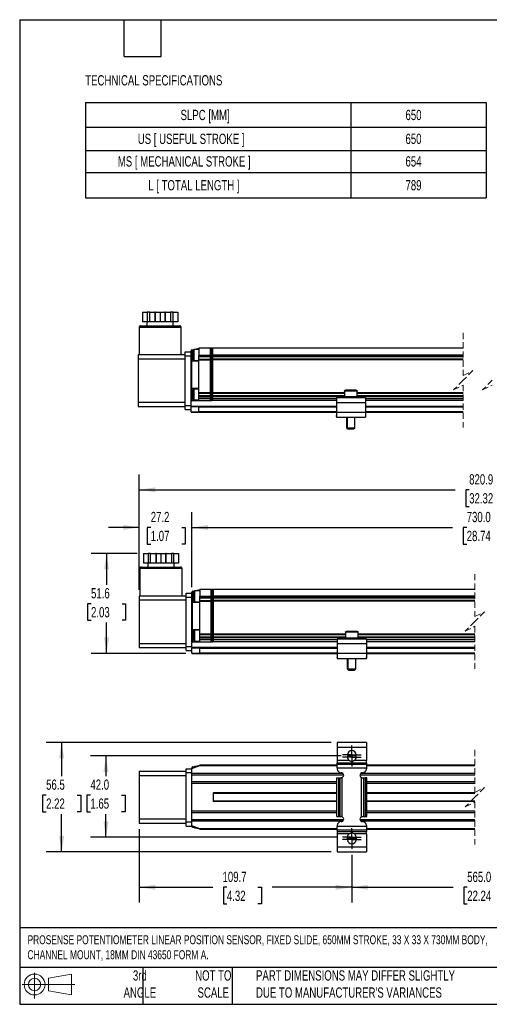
# Model space of a CAD drawing. Header units: millimetres. Extents: x 16 to 683, y 16 to 524.
# Tile 1 of 7: x 16 to 258, y 16 to 524. Entities that reach past the tile are written whole.
import ezdxf

# ---------------------------------------------------------------- set-up
doc = ezdxf.new("R2010")
doc.units = ezdxf.units.MM
doc.header["$LTSCALE"] = 2.5
doc.linetypes.add('CENTERX2', pattern=[20.32, 12.7, -2.54, 2.54, -2.54])
doc.linetypes.add('HIDDEN', pattern=[1.905, 1.27, -0.635])
doc.layers.add('CENTER', color=40, linetype='CENTERX2')
doc.layers.add('DIMENSIONS', color=140, linetype='Continuous', lineweight=25)
doc.layers.add('TEXT', color=140, linetype='Continuous', lineweight=25)
doc.styles.add('SLDTEXTSTYLE0', font='TXT', dxfattribs={"width": 0.7})
doc.dimstyles.new('SLDDIMSTYLE0', dxfattribs={"dimtxt": 5.39502, "dimasz": 8.255, "dimexe": 0, "dimexo": 0.0625, "dimgap": 1.348755, "dimtad": 0, "dimtih": 1, "dimtoh": 1, "dimrnd": 1e-09, "dimzin": 12, "dimdsep": 46, "dimtxsty": 'SLDTEXTSTYLE0', "dimsah": 1, "dimcen": 0.09, "dimadec": 0, "dimazin": 3, "dimtfac": 1, "dimtofl": 0, "dimtmove": 0, "dimatfit": 3, "dimfxl": 0, "dimfrac": 2, "dimtolj": 1, "dimtzin": 12, "dimarcsym": 0})
doc.dimstyles.new('SLDDIMSTYLE1', dxfattribs={"dimtxt": 5.39502, "dimasz": 8.255, "dimexe": 0, "dimexo": 0.0625, "dimgap": 1.348755, "dimtad": 0, "dimtih": 1, "dimtoh": 1, "dimrnd": 1e-09, "dimzin": 12, "dimdsep": 46, "dimtxsty": 'SLDTEXTSTYLE0', "dimsah": 1, "dimcen": 0.09, "dimadec": 0, "dimazin": 3, "dimtfac": 1, "dimtmove": 0, "dimatfit": 0, "dimfxl": 0, "dimfrac": 2, "dimtolj": 1, "dimtzin": 12, "dimarcsym": 0})
doc.dimstyles.new('SLDDIMSTYLE2', dxfattribs={"dimtxt": 5.39502, "dimasz": 8.255, "dimexe": 0, "dimexo": 0.0625, "dimgap": 1.348755, "dimtad": 0, "dimtih": 1, "dimtoh": 1, "dimrnd": 1e-09, "dimzin": 4, "dimdsep": 46, "dimtxsty": 'SLDTEXTSTYLE0', "dimsah": 1, "dimcen": 0.09, "dimadec": 0, "dimazin": 1, "dimtfac": 1, "dimtofl": 0, "dimtmove": 0, "dimatfit": 3, "dimfxl": 0, "dimfrac": 2, "dimtolj": 1, "dimtzin": 12, "dimarcsym": 0})

# ---------------------------------------------------------------- blocks, each defined once
blk = doc.blocks.new('Block11')
at = {"color": 7, "linetype": 'Continuous', "lineweight": 18}
for p, q in [((6.47, 13.28), (6.47, 0)), ((13.7, 10.42), (25.44, 12.58)), ((13.7, 3.99), (13.7, 10.42)), ((25.44, 12.58), (25.44, 1.83)), ((0, 7.2), (27.18, 7.2)), ((13.7, 3.99), (25.44, 1.83))]:
    blk.add_line(p, q, dxfattribs=at)
for radius in [5.38, 3.21]:
    blk.add_circle((6.47, 7.2), radius, dxfattribs=at)
blk = doc.blocks.new('Block12')
at = {"color": 7, "linetype": 'Continuous'}
blk.add_blockref('Block11', (0, 0), dxfattribs=at)
blk = doc.blocks.new('SW_TABLEANNOTATION_0')
at = {"layer": 'DIMENSIONS', "color": 0}
for p, q in [((0, 0), (0, -12.74)), ((0, 0), (136.89, 0)), ((136.89, 0), (136.89, -12.74)), ((136.89, 0), (206.81, 0)), ((206.81, 0), (206.81, -12.74)), ((0, -12.74), (0, -24.64)), ((0, -12.74), (136.89, -12.74)), ((136.89, -12.74), (136.89, -24.64)), ((136.89, -12.74), (206.81, -12.74)), ((206.81, -12.74), (206.81, -24.64)), ((0, -24.64), (0, -36.01)), ((0, -24.64), (136.89, -24.64)), ((136.89, -24.64), (136.89, -36.01)), ((136.89, -24.64), (206.81, -24.64)), ((206.81, -24.64), (206.81, -36.01)), ((0, -36.01), (0, -49.21)), ((0, -36.01), (136.89, -36.01)), ((136.89, -36.01), (136.89, -49.21)), ((136.89, -36.01), (206.81, -36.01)), ((206.81, -36.01), (206.81, -49.21)), ((0, -49.21), (136.89, -49.21)), ((136.89, -49.21), (206.81, -49.21))]:
    blk.add_line(p, q, dxfattribs=at)
at = {"layer": 'DIMENSIONS', "color": 0, "attachment_point": 1, "style": 'SLDTEXTSTYLE0'}
for s, insert, char_height in [('SLPC [MM]', (49.09, -3.74), 5.292), ('650', (165.12, -3.74), 5.292), ('US [ USEFUL STROKE ]', (27, -16.06), 5.2917), ('650', (165.12, -16.06), 5.292), ('MS [ MECHANICAL STROKE ]', (16.7, -27.69), 5.2917), ('654', (165.12, -27.69), 5.292), ('L [ TOTAL LENGTH ]', (32.42, -39.98), 5.2917), ('789', (165.12, -39.98), 5.292)]:
    blk.add_mtext(s, dxfattribs=dict(at, insert=insert, char_height=char_height))
blk = doc.blocks.new('_D')
at = {"layer": 'DIMENSIONS'}
for p, q in [((76.52, 248.5), (52.76, 248.5)), ((60.7, 248.5), (60.7, 232.35)), ((52.68, 222.57), (50.87, 222.57)), ((50.87, 222.57), (50.87, 214)), ((68.71, 222.57), (70.53, 222.57)), ((70.53, 222.57), (70.53, 214)), ((50.87, 214), (52.68, 214)), ((70.53, 214), (68.71, 214)), ((60.7, 196.9), (60.7, 212.79)), ((101.55, 196.9), (52.76, 196.9))]:
    blk.add_line(p, q, dxfattribs=at)
for points in [[(60.7, 248.5), (59.43, 240.24), (61.97, 240.24)], [(60.7, 196.9), (61.97, 205.15), (59.43, 205.15)]]:
    blk.add_solid(points, dxfattribs=at)
at = {"layer": 'DIMENSIONS', "char_height": 5.292, "attachment_point": 1, "style": 'SLDTEXTSTYLE0'}
for s, insert in [('51.6', (52.68, 230.6)), ('2.03', (52.68, 220.82))]:
    blk.add_mtext(s, dxfattribs=dict(at, insert=insert))
blk = doc.blocks.new('_D_1')
at = {"layer": 'DIMENSIONS'}
for p, q in [((77.53, 229.67), (77.53, 269.85)), ((104.73, 231.17), (104.73, 269.85)), ((77.53, 261.91), (61.65, 261.91)), ((83.48, 261.91), (81.66, 261.91)), ((81.66, 261.91), (81.66, 253.34)), ((99.51, 261.91), (101.32, 261.91)), ((101.32, 261.91), (101.32, 253.34)), ((104.73, 261.91), (120.6, 261.91)), ((81.66, 253.34), (83.48, 253.34)), ((101.32, 253.34), (99.51, 253.34))]:
    blk.add_line(p, q, dxfattribs=at)
for points in [[(77.53, 261.91), (69.27, 263.18), (69.27, 260.64)], [(104.73, 261.91), (112.98, 260.64), (112.98, 263.18)]]:
    blk.add_solid(points, dxfattribs=at)
at = {"layer": 'DIMENSIONS', "char_height": 5.292, "attachment_point": 1, "style": 'SLDTEXTSTYLE0'}
for s, insert in [('27.2', (83.48, 269.94)), ('1.07', (83.48, 260.16))]:
    blk.add_mtext(s, dxfattribs=dict(at, insert=insert))
blk = doc.blocks.new('_D_2')
at = {"layer": 'DIMENSIONS'}
for p, q in [((104.73, 231.17), (104.73, 269.85)), ((410.39, 225.87), (410.39, 269.85)), ((335.04, 265.44), (331.52, 258.39)), ((336.81, 261.91), (335.04, 265.44)), ((104.73, 261.91), (239.19, 261.91)), ((246.5, 261.91), (244.69, 261.91)), ((244.69, 261.91), (244.69, 253.34)), ((267.02, 261.91), (268.83, 261.91)), ((268.83, 261.91), (268.83, 253.34)), ((329.75, 261.91), (274.33, 261.91)), ((331.52, 258.39), (329.75, 261.91)), ((410.39, 261.91), (336.81, 261.91)), ((244.69, 253.34), (246.5, 253.34)), ((268.83, 253.34), (267.02, 253.34))]:
    blk.add_line(p, q, dxfattribs=at)
for points in [[(104.73, 261.91), (112.98, 260.64), (112.98, 263.18)], [(410.39, 261.91), (402.13, 263.18), (402.13, 260.64)]]:
    blk.add_solid(points, dxfattribs=at)
at = {"layer": 'DIMENSIONS', "char_height": 5.292, "attachment_point": 1, "style": 'SLDTEXTSTYLE0'}
for s, insert in [('730.0', (246.5, 269.94)), ('28.74', (246.5, 260.16))]:
    blk.add_mtext(s, dxfattribs=dict(at, insert=insert))
blk = doc.blocks.new('_D_4')
at = {"layer": 'DIMENSIONS'}
for p, q in [((77.53, 229.67), (77.53, 289.27)), ((364.28, 284.86), (362.51, 281.34)), ((367.8, 277.81), (364.28, 284.86)), ((474.04, 220.07), (474.04, 289.27)), ((77.53, 281.34), (240.47, 281.34)), ((247.78, 281.34), (245.97, 281.34)), ((245.97, 281.34), (245.97, 272.76)), ((268.3, 281.34), (270.12, 281.34)), ((270.12, 281.34), (270.12, 272.76)), ((362.51, 281.34), (275.61, 281.34)), ((369.57, 281.34), (367.8, 277.81)), ((474.04, 281.34), (369.57, 281.34)), ((245.97, 272.76), (247.78, 272.76)), ((270.12, 272.76), (268.3, 272.76))]:
    blk.add_line(p, q, dxfattribs=at)
for points in [[(77.53, 281.34), (85.78, 280.07), (85.78, 282.61)], [(474.04, 281.34), (465.78, 282.61), (465.78, 280.07)]]:
    blk.add_solid(points, dxfattribs=at)
at = {"layer": 'DIMENSIONS', "char_height": 5.292, "attachment_point": 1, "style": 'SLDTEXTSTYLE0'}
for s, insert in [('820.9', (247.78, 289.36)), ('32.32', (247.78, 279.58))]:
    blk.add_mtext(s, dxfattribs=dict(at, insert=insert))
blk = doc.blocks.new('SW_BROKEN_VIEW_2')
at = {"color": 0, "linetype": 'CENTERX2'}
for p, q in [((-0.08, 42.5), (-4.65, 42.5)), ((0, 0), (-4.79, 0))]:
    blk.add_line(p, q, dxfattribs=at)
blk = doc.blocks.new('_D_9')
at = {"layer": 'DIMENSIONS'}
for p, q in [((181.77, 143.99), (52.44, 143.99)), ((60.38, 143.99), (60.38, 133.62)), ((52.36, 123.84), (50.55, 123.84)), ((50.55, 123.84), (50.55, 115.26)), ((68.39, 123.84), (70.21, 123.84)), ((70.21, 123.84), (70.21, 115.26)), ((50.55, 115.26), (52.36, 115.26)), ((60.38, 102.04), (60.38, 114.05)), ((70.21, 115.26), (68.39, 115.26)), ((179.26, 102.04), (52.44, 102.04))]:
    blk.add_line(p, q, dxfattribs=at)
for points in [[(60.38, 143.99), (59.11, 135.74), (61.65, 135.74)], [(60.38, 102.04), (61.65, 110.3), (59.11, 110.3)]]:
    blk.add_solid(points, dxfattribs=at)
at = {"layer": 'DIMENSIONS', "char_height": 5.292, "attachment_point": 1, "style": 'SLDTEXTSTYLE0'}
for s, insert in [('42.0', (52.36, 131.86)), ('1.65', (52.36, 122.08))]:
    blk.add_mtext(s, dxfattribs=dict(at, insert=insert))
blk = doc.blocks.new('_D_13')
at = {"layer": 'DIMENSIONS'}
for p, q in [((187.23, 92.98), (187.23, 68.32)), ((327.89, 92.98), (327.89, 68.32)), ((187.23, 76.25), (239.45, 76.25)), ((246.76, 76.25), (244.95, 76.25)), ((244.95, 76.25), (244.95, 67.68)), ((267.28, 76.25), (269.09, 76.25)), ((269.09, 76.25), (269.09, 67.68)), ((288.47, 76.25), (274.59, 76.25)), ((290.23, 72.72), (288.47, 76.25)), ((293.76, 79.78), (290.23, 72.72)), ((295.53, 76.25), (293.76, 79.78)), ((327.89, 76.25), (295.53, 76.25)), ((244.95, 67.68), (246.76, 67.68)), ((269.09, 67.68), (267.28, 67.68))]:
    blk.add_line(p, q, dxfattribs=at)
for points in [[(187.23, 76.25), (195.48, 74.98), (195.48, 77.52)], [(327.89, 76.25), (319.63, 77.52), (319.63, 74.98)]]:
    blk.add_solid(points, dxfattribs=at)
at = {"layer": 'DIMENSIONS', "char_height": 5.292, "attachment_point": 1, "style": 'SLDTEXTSTYLE0'}
for s, insert in [('565.0', (246.76, 84.28)), ('22.24', (246.76, 74.5))]:
    blk.add_mtext(s, dxfattribs=dict(at, insert=insert))
blk = doc.blocks.new('_D_14')
at = {"layer": 'DIMENSIONS'}
for p, q in [((77.53, 106.16), (77.53, 68.32)), ((187.23, 92.98), (187.23, 68.32)), ((77.53, 76.25), (115.46, 76.25)), ((122.77, 76.25), (120.95, 76.25)), ((120.95, 76.25), (120.95, 67.68)), ((138.8, 76.25), (140.61, 76.25)), ((140.61, 76.25), (140.61, 67.68)), ((187.23, 76.25), (146.11, 76.25)), ((120.95, 67.68), (122.77, 67.68)), ((140.61, 67.68), (138.8, 67.68))]:
    blk.add_line(p, q, dxfattribs=at)
for points in [[(77.53, 76.25), (85.78, 74.98), (85.78, 77.52)], [(187.23, 76.25), (178.97, 77.52), (178.97, 74.98)]]:
    blk.add_solid(points, dxfattribs=at)
at = {"layer": 'DIMENSIONS', "char_height": 5.292, "attachment_point": 1, "style": 'SLDTEXTSTYLE0'}
for s, insert in [('109.7', (120.52, 84.28)), ('4.32', (122.77, 74.5))]:
    blk.add_mtext(s, dxfattribs=dict(at, insert=insert))
blk = doc.blocks.new('_D_15')
at = {"layer": 'DIMENSIONS'}
for p, q in [((176.55, 150.99), (29.59, 150.99)), ((37.53, 150.99), (37.53, 133.62)), ((29.51, 123.84), (27.7, 123.84)), ((27.7, 123.84), (27.7, 115.26)), ((45.54, 123.84), (47.36, 123.84)), ((47.36, 123.84), (47.36, 115.26)), ((27.7, 115.26), (29.51, 115.26)), ((37.53, 94.49), (37.53, 114.05)), ((47.36, 115.26), (45.54, 115.26)), ((176.55, 94.49), (29.59, 94.49))]:
    blk.add_line(p, q, dxfattribs=at)
for points in [[(37.53, 150.99), (36.26, 142.74), (38.8, 142.74)], [(37.53, 94.49), (38.8, 102.75), (36.26, 102.75)]]:
    blk.add_solid(points, dxfattribs=at)
at = {"layer": 'DIMENSIONS', "char_height": 5.292, "attachment_point": 1, "style": 'SLDTEXTSTYLE0'}
for s, insert in [('56.5', (29.51, 131.86)), ('2.22', (29.51, 122.08))]:
    blk.add_mtext(s, dxfattribs=dict(at, insert=insert))
blk = doc.blocks.new('SW_CENTERMARKSYMBOL_4')
at = {"layer": 'CENTER', "color": 0}
for p, q in [((-2.54, 0), (-4.79, 0)), ((0, 0), (-2.54, 0)), ((0, 2.54), (0, 4.79)), ((0, 0), (0, 2.54)), ((0, 0), (0, -2.54)), ((0, 0), (2.54, 0)), ((2.54, 0), (4.79, 0)), ((0, -2.54), (0, -4.79))]:
    blk.add_line(p, q, dxfattribs=at)
blk = doc.blocks.new('SW_CENTERMARKSYMBOL_5')
at = {"layer": 'CENTER', "color": 0}
for p, q in [((-2.54, 0), (-4.79, 0)), ((0, 0), (-2.54, 0)), ((0, 2.54), (0, 4.79)), ((0, 0), (0, 2.54)), ((0, 0), (0, -2.54)), ((0, 0), (2.54, 0)), ((2.54, 0), (4.79, 0)), ((0, -2.54), (0, -4.79))]:
    blk.add_line(p, q, dxfattribs=at)
blk = doc.blocks.new('SW_CENTERMARKSYMBOL_6')
at = {"layer": 'CENTER', "color": 0}
for p, q in [((-2.54, 0), (-4.79, 0)), ((0, 0), (-2.54, 0)), ((0, 2.54), (0, 4.79)), ((0, 0), (0, 2.54)), ((0, 0), (0, -2.54)), ((0, 0), (2.54, 0)), ((2.54, 0), (4.79, 0)), ((0, -2.54), (0, -4.79))]:
    blk.add_line(p, q, dxfattribs=at)
blk = doc.blocks.new('SW_CENTERMARKSYMBOL_7')
at = {"layer": 'CENTER', "color": 0}
for p, q in [((-2.54, 0), (-4.79, 0)), ((0, 0), (-2.54, 0)), ((0, 2.54), (0, 4.79)), ((0, 0), (0, 2.54)), ((0, 0), (0, -2.54)), ((0, 0), (2.54, 0)), ((2.54, 0), (4.79, 0)), ((0, -2.54), (0, -4.79))]:
    blk.add_line(p, q, dxfattribs=at)

msp = doc.modelspace()

# ---------------------------------------------------------------- linework, layer by layer
for p, q in [((79.236, 372.931), (79.236, 367.931)), ((79.236, 372.931), (81.611, 372.931)), ((81.611, 372.931), (81.611, 367.931)), ((82.977, 372.931), (81.611, 372.931)), ((82.977, 367.931), (82.977, 372.931)), ((82.977, 372.931), (85.575, 372.931)), ((85.575, 372.931), (85.575, 367.931)), ((85.941, 372.931), (85.575, 372.931)), ((85.941, 367.931), (85.941, 372.931)), ((85.941, 372.931), (88.316, 372.931)), ((88.316, 372.931), (88.316, 367.931)), ((88.316, 372.931), (90.691, 372.931)), ((90.691, 372.931), (90.691, 367.931)), ((91.057, 372.931), (90.691, 372.931)), ((91.057, 367.931), (91.057, 372.931)), ((91.057, 372.931), (93.655, 372.931)), ((93.655, 372.931), (93.655, 367.931)), ((95.021, 372.931), (93.655, 372.931)), ((95.021, 367.931), (95.021, 372.931)), ((95.021, 372.931), (97.396, 372.931)), ((97.396, 372.931), (97.396, 367.931)), ((78.266, 365.931), (97.327, 365.931)), ((81.611, 367.931), (79.236, 367.931)), ((81.516, 367.931), (81.516, 365.931)), ((82.977, 367.931), (81.611, 367.931)), ((85.575, 367.931), (82.977, 367.931)), ((85.941, 367.931), (85.575, 367.931)), ((88.316, 367.931), (85.941, 367.931)), ((90.691, 367.931), (88.316, 367.931)), ((91.057, 367.931), (90.691, 367.931)), ((93.655, 367.931), (91.057, 367.931)), ((95.021, 367.931), (93.655, 367.931)), ((97.396, 367.931), (95.021, 367.931)), ((95.116, 365.931), (95.116, 367.931)), ((97.327, 365.931), (98.366, 365.931)), ((77.466, 365.131), (77.466, 350.931)), ((99.166, 365.131), (77.466, 365.131)), ((99.166, 350.931), (99.166, 365.131)), ((77.066, 350.931), (77.066, 348.931)), ((101.266, 350.931), (77.066, 350.931)), ((101.266, 350.431), (101.266, 352.431)), ((101.266, 352.431), (104.266, 352.431)), ((104.266, 352.431), (104.266, 353.009)), ((104.266, 350.431), (104.266, 352.431)), ((104.266, 350.831), (104.766, 350.831)), ((104.766, 353.523), (108.266, 354.331)), ((104.766, 350.831), (104.766, 353.523)), ((104.766, 347.631), (104.766, 350.831)), ((105.266, 350.831), (104.766, 350.831)), ((105.666, 353.631), (105.266, 353.231)), ((105.266, 353.231), (105.266, 348.431)), ((108.266, 353.631), (105.666, 353.631)), ((105.666, 353.631), (105.666, 348.031)), ((114.266, 354.331), (108.266, 354.331)), ((108.266, 354.331), (108.266, 350.831)), ((108.266, 350.831), (114.266, 350.831)), ((108.266, 350.331), (108.266, 350.831)), ((114.266, 350.831), (114.266, 354.331)), ((114.52, 354.331), (114.266, 354.077)), ((114.266, 350.831), (114.266, 350.331)), ((114.52, 350.831), (114.266, 350.831)), ((114.52, 354.331), (114.52, 350.831)), ((115.012, 354.331), (114.52, 354.331)), ((114.52, 350.831), (115.012, 350.831)), ((114.52, 350.831), (114.52, 328.331)), ((115.012, 350.831), (115.012, 354.331)), ((115.012, 354.331), (115.266, 354.077)), ((115.012, 328.331), (115.012, 350.831)), ((115.012, 350.831), (115.266, 350.831)), ((244.714, 354.331), (115.266, 354.331)), ((115.266, 354.331), (115.266, 350.831)), ((244.714, 350.831), (115.266, 350.831)), ((115.266, 350.831), (115.266, 350.331)), ((77.066, 348.931), (101.266, 348.931)), ((77.066, 348.931), (77.066, 326.331)), ((101.266, 324.831), (101.266, 350.431)), ((101.266, 350.431), (104.266, 350.431)), ((104.266, 347.131), (104.266, 350.431)), ((104.266, 334.231), (104.266, 347.131)), ((104.653, 333.743), (104.653, 347.618)), ((108.266, 347.631), (104.766, 347.631)), ((105.266, 348.431), (105.666, 348.031)), ((105.666, 348.031), (108.266, 348.031)), ((108.266, 349.931), (108.266, 350.331)), ((114.266, 350.331), (108.266, 350.331)), ((114.266, 349.931), (108.266, 349.931)), ((108.266, 348.731), (108.266, 349.931)), ((108.266, 348.331), (108.266, 348.731)), ((108.266, 348.731), (114.266, 348.731)), ((108.266, 347.631), (108.266, 348.331)), ((108.266, 348.331), (114.266, 348.331)), ((108.266, 333.731), (108.266, 347.631)), ((114.266, 350.331), (114.266, 349.992)), ((114.266, 348.669), (114.266, 349.992)), ((114.266, 348.669), (114.266, 348.331)), ((114.266, 331.331), (114.266, 348.331)), ((244.714, 350.331), (115.266, 350.331)), ((115.266, 350.331), (115.266, 349.992)), ((115.266, 349.992), (115.266, 348.669)), ((244.714, 349.931), (115.266, 349.931)), ((244.714, 348.731), (115.266, 348.731)), ((115.266, 348.669), (115.266, 348.331)), ((244.714, 348.331), (115.266, 348.331)), ((115.266, 348.331), (115.266, 331.331)), ((104.266, 324.831), (104.266, 334.231)), ((104.766, 333.731), (108.266, 333.731)), ((104.766, 327.331), (104.766, 333.731)), ((105.666, 333.331), (105.266, 332.931)), ((105.266, 332.931), (105.266, 328.131)), ((108.266, 333.331), (105.666, 333.331)), ((105.666, 333.331), (105.666, 327.731)), ((108.266, 331.331), (108.266, 333.731)), ((114.266, 331.331), (108.266, 331.331)), ((108.266, 330.931), (108.266, 331.331)), ((114.266, 330.931), (108.266, 330.931)), ((108.266, 329.731), (108.266, 330.931)), ((114.266, 331.331), (114.266, 330.992)), ((114.266, 329.669), (114.266, 330.992)), ((183.516, 331.331), (115.266, 331.331)), ((115.266, 331.331), (115.266, 330.992)), ((115.266, 330.992), (115.266, 329.669)), ((183.516, 330.931), (115.266, 330.931)), ((183.516, 332.231), (183.516, 329.231)), ((190.016, 332.231), (183.516, 332.231)), ((189.516, 332.731), (184.016, 332.731)), ((190.016, 329.231), (190.016, 332.231)), ((244.714, 331.331), (190.016, 331.331)), ((244.714, 330.931), (190.016, 330.931)), ((101.266, 326.331), (77.066, 326.331)), ((77.066, 326.331), (77.066, 324.331)), ((104.766, 327.331), (108.266, 327.331)), ((105.266, 328.131), (105.666, 327.731)), ((105.666, 327.731), (108.266, 327.731)), ((114.266, 329.731), (108.266, 329.731)), ((108.266, 329.331), (108.266, 329.731)), ((108.266, 329.331), (114.266, 329.331)), ((108.266, 328.331), (108.266, 329.331)), ((108.266, 327.331), (108.266, 328.331)), ((114.266, 328.331), (108.266, 328.331)), ((108.266, 327.331), (114.266, 327.331)), ((114.266, 329.669), (114.266, 329.331)), ((114.266, 329.331), (114.266, 328.331)), ((114.52, 328.331), (114.266, 328.331)), ((114.266, 327.331), (114.266, 328.331)), ((114.52, 327.331), (114.266, 327.585)), ((115.012, 328.331), (114.52, 328.331)), ((114.52, 328.331), (114.52, 327.331)), ((114.52, 327.331), (115.012, 327.331)), ((115.012, 328.331), (115.266, 328.331)), ((115.012, 327.331), (115.012, 328.331)), ((115.012, 327.331), (115.266, 327.585)), ((183.516, 329.731), (115.266, 329.731)), ((115.266, 329.669), (115.266, 329.331)), ((183.516, 329.331), (115.266, 329.331)), ((115.266, 329.331), (115.266, 328.331)), ((115.266, 328.331), (115.266, 327.331)), ((179.266, 328.331), (115.266, 328.331)), ((179.266, 327.331), (115.266, 327.331)), ((179.266, 328.731), (179.266, 326.231)), ((194.266, 328.731), (179.266, 328.731)), ((194.266, 326.231), (179.266, 326.231)), ((179.266, 326.231), (179.266, 321.231)), ((190.016, 329.231), (183.516, 329.231)), ((244.714, 329.731), (190.016, 329.731)), ((244.714, 329.331), (190.016, 329.331)), ((194.266, 328.731), (194.266, 326.231)), ((244.714, 328.331), (194.266, 328.331)), ((244.714, 327.331), (194.266, 327.331)), ((194.266, 326.231), (194.266, 321.231)), ((77.066, 324.331), (101.266, 324.331)), ((101.266, 324.831), (104.266, 324.831)), ((101.266, 322.831), (101.266, 324.831)), ((101.266, 322.831), (104.266, 322.831)), ((104.266, 324.331), (104.266, 324.831)), ((104.266, 324.331), (104.266, 324.131)), ((108.302, 324.331), (104.266, 324.331)), ((108.266, 324.131), (104.266, 324.131)), ((104.266, 321.531), (104.266, 324.131)), ((104.266, 321.531), (108.266, 321.531)), ((104.266, 321.531), (104.266, 321.331)), ((104.266, 321.331), (108.302, 321.331)), ((108.266, 321.531), (108.266, 324.131)), ((108.266, 324.131), (179.266, 324.131)), ((179.266, 321.531), (108.266, 321.531)), ((179.266, 324.331), (108.302, 324.331)), ((108.302, 321.331), (179.266, 321.331)), ((179.266, 321.231), (179.266, 318.731)), ((194.266, 321.231), (179.266, 321.231)), ((244.714, 324.331), (194.266, 324.331)), ((194.266, 324.131), (244.714, 324.131)), ((244.714, 321.531), (194.266, 321.531)), ((194.266, 321.331), (244.714, 321.331)), ((194.266, 321.231), (194.266, 318.731)), ((179.266, 319.551), (179.053, 319.273)), ((179.053, 319.273), (179.266, 319.109)), ((179.266, 318.731), (194.266, 318.731)), ((179.758, 318.731), (179.845, 318.664)), ((179.845, 318.664), (179.897, 318.731)), ((184.4, 318.731), (184.4, 313.331)), ((184.766, 318.731), (184.766, 313.331)), ((188.766, 313.331), (188.766, 318.731)), ((193.635, 318.731), (193.687, 318.664)), ((193.774, 318.731), (193.687, 318.664)), ((194.479, 319.273), (194.266, 319.551)), ((194.479, 319.273), (194.266, 319.109)), ((184.4, 313.331), (185, 312.731)), ((184.4, 313.331), (184.766, 313.331)), ((184.766, 313.331), (185.366, 312.731)), ((184.766, 313.331), (188.766, 313.331)), ((185, 312.731), (185.366, 312.731)), ((185.366, 312.731), (188.166, 312.731)), ((188.166, 312.731), (188.766, 313.331)), ((79.699, 248.496), (79.699, 243.496)), ((79.699, 248.496), (82.074, 248.496)), ((82.074, 248.496), (82.074, 243.496)), ((83.44, 248.496), (82.074, 248.496)), ((83.44, 243.496), (83.44, 248.496)), ((83.44, 248.496), (86.038, 248.496)), ((86.038, 248.496), (86.038, 243.496)), ((86.404, 248.496), (86.038, 248.496)), ((86.404, 243.496), (86.404, 248.496)), ((86.404, 248.496), (88.779, 248.496)), ((88.779, 248.496), (88.779, 243.496)), ((88.779, 248.496), (91.154, 248.496)), ((91.154, 248.496), (91.154, 243.496)), ((91.52, 248.496), (91.154, 248.496)), ((91.52, 243.496), (91.52, 248.496)), ((91.52, 248.496), (94.118, 248.496)), ((94.118, 248.496), (94.118, 243.496)), ((95.484, 248.496), (94.118, 248.496)), ((95.484, 243.496), (95.484, 248.496)), ((95.484, 248.496), (97.859, 248.496)), ((97.859, 248.496), (97.859, 243.496)), ((77.929, 240.696), (77.929, 226.496)), ((99.629, 240.696), (77.929, 240.696)), ((78.729, 241.496), (97.79, 241.496)), ((82.074, 243.496), (79.699, 243.496)), ((81.979, 243.496), (81.979, 241.496)), ((83.44, 243.496), (82.074, 243.496)), ((86.038, 243.496), (83.44, 243.496)), ((86.404, 243.496), (86.038, 243.496)), ((88.779, 243.496), (86.404, 243.496)), ((91.154, 243.496), (88.779, 243.496)), ((91.52, 243.496), (91.154, 243.496)), ((94.118, 243.496), (91.52, 243.496)), ((95.484, 243.496), (94.118, 243.496)), ((97.859, 243.496), (95.484, 243.496)), ((95.579, 241.496), (95.579, 243.496)), ((97.79, 241.496), (98.829, 241.496)), ((99.629, 226.496), (99.629, 240.696)), ((105.229, 229.088), (108.729, 229.896)), ((105.229, 226.396), (105.229, 229.088)), ((106.129, 229.196), (105.729, 228.796)), ((105.729, 228.796), (105.729, 223.996)), ((108.729, 229.196), (106.129, 229.196)), ((106.129, 229.196), (106.129, 223.596)), ((114.729, 229.896), (108.729, 229.896)), ((108.729, 229.896), (108.729, 226.396)), ((114.729, 226.396), (114.729, 229.896)), ((114.983, 229.896), (114.729, 229.642)), ((114.983, 229.896), (114.983, 226.396)), ((115.475, 229.896), (114.983, 229.896)), ((115.475, 226.396), (115.475, 229.896)), ((115.475, 229.896), (115.729, 229.642)), ((250.733, 229.896), (115.729, 229.896)), ((115.729, 229.896), (115.729, 226.396)), ((77.529, 226.496), (77.529, 224.496)), ((101.729, 226.496), (77.529, 226.496)), ((77.529, 224.496), (101.729, 224.496)), ((77.529, 224.496), (77.529, 201.896)), ((101.729, 227.996), (104.729, 227.996)), ((101.729, 225.996), (101.729, 227.996)), ((101.729, 225.996), (104.729, 225.996)), ((101.729, 200.396), (101.729, 225.996)), ((104.729, 227.996), (104.729, 228.575)), ((104.729, 225.996), (104.729, 227.996)), ((104.729, 226.396), (105.229, 226.396)), ((104.729, 222.696), (104.729, 225.996)), ((105.229, 223.196), (105.229, 226.396)), ((105.729, 226.396), (105.229, 226.396)), ((105.729, 223.996), (106.129, 223.596)), ((106.129, 223.596), (108.729, 223.596)), ((108.729, 225.896), (108.729, 226.396)), ((108.729, 226.396), (114.729, 226.396)), ((114.729, 225.896), (108.729, 225.896)), ((108.729, 225.496), (108.729, 225.896)), ((114.729, 225.496), (108.729, 225.496)), ((108.729, 224.296), (108.729, 225.496)), ((108.729, 223.896), (108.729, 224.296)), ((108.729, 224.296), (114.729, 224.296)), ((108.729, 223.196), (108.729, 223.896)), ((108.729, 223.896), (114.729, 223.896)), ((114.729, 226.396), (114.729, 225.896)), ((114.983, 226.396), (114.729, 226.396)), ((114.729, 225.896), (114.729, 225.557)), ((114.729, 224.235), (114.729, 225.557)), ((114.729, 224.235), (114.729, 223.896)), ((114.729, 206.896), (114.729, 223.896)), ((114.983, 226.396), (114.983, 203.896)), ((114.983, 226.396), (115.475, 226.396)), ((115.475, 203.896), (115.475, 226.396)), ((115.475, 226.396), (115.729, 226.396)), ((250.733, 226.396), (115.729, 226.396)), ((115.729, 226.396), (115.729, 225.896)), ((250.733, 225.896), (115.729, 225.896)), ((115.729, 225.896), (115.729, 225.557)), ((115.729, 225.557), (115.729, 224.235)), ((250.733, 225.496), (115.729, 225.496)), ((250.733, 224.296), (115.729, 224.296)), ((115.729, 224.235), (115.729, 223.896)), ((250.733, 223.896), (115.729, 223.896)), ((115.729, 223.896), (115.729, 206.896)), ((104.729, 209.796), (104.729, 222.696)), ((105.116, 209.309), (105.116, 223.183)), ((108.729, 223.196), (105.229, 223.196)), ((108.729, 209.296), (108.729, 223.196)), ((104.729, 200.396), (104.729, 209.796)), ((105.229, 209.296), (108.729, 209.296)), ((105.229, 202.896), (105.229, 209.296)), ((106.129, 208.896), (105.729, 208.496)), ((105.729, 208.496), (105.729, 203.696)), ((108.729, 208.896), (106.129, 208.896)), ((106.129, 208.896), (106.129, 203.296)), ((108.729, 206.896), (108.729, 209.296)), ((189.979, 208.296), (184.479, 208.296)), ((105.729, 203.696), (106.129, 203.296)), ((106.129, 203.296), (108.729, 203.296)), ((114.729, 206.896), (108.729, 206.896)), ((108.729, 206.496), (108.729, 206.896)), ((114.729, 206.496), (108.729, 206.496)), ((108.729, 205.296), (108.729, 206.496)), ((108.729, 204.896), (108.729, 205.296)), ((114.729, 205.296), (108.729, 205.296)), ((108.729, 204.896), (114.729, 204.896)), ((108.729, 203.896), (108.729, 204.896)), ((108.729, 202.896), (108.729, 203.896)), ((114.729, 203.896), (108.729, 203.896)), ((114.729, 206.896), (114.729, 206.557)), ((114.729, 205.235), (114.729, 206.557)), ((114.729, 205.235), (114.729, 204.896)), ((114.729, 204.896), (114.729, 203.896)), ((114.729, 202.896), (114.729, 203.896)), ((114.983, 203.896), (114.729, 203.896)), ((115.475, 203.896), (114.983, 203.896)), ((114.983, 203.896), (114.983, 202.896)), ((115.475, 203.896), (115.729, 203.896)), ((115.475, 202.896), (115.475, 203.896)), ((183.979, 206.896), (115.729, 206.896)), ((115.729, 206.896), (115.729, 206.557)), ((115.729, 206.557), (115.729, 205.235)), ((183.979, 206.496), (115.729, 206.496)), ((183.979, 205.296), (115.729, 205.296)), ((115.729, 205.235), (115.729, 204.896)), ((183.979, 204.896), (115.729, 204.896)), ((115.729, 204.896), (115.729, 203.896)), ((115.729, 203.896), (115.729, 202.896)), ((179.729, 203.896), (115.729, 203.896)), ((179.729, 204.296), (179.729, 201.796)), ((194.729, 204.296), (179.729, 204.296)), ((183.979, 207.796), (183.979, 204.796)), ((190.479, 207.796), (183.979, 207.796)), ((190.479, 204.796), (183.979, 204.796)), ((190.479, 204.796), (190.479, 207.796)), ((250.733, 206.896), (190.479, 206.896)), ((250.733, 206.496), (190.479, 206.496)), ((250.733, 205.296), (190.479, 205.296)), ((250.733, 204.896), (190.479, 204.896)), ((194.729, 204.296), (194.729, 201.796)), ((250.733, 203.896), (194.729, 203.896)), ((101.729, 201.896), (77.529, 201.896)), ((77.529, 201.896), (77.529, 199.896)), ((77.529, 199.896), (101.729, 199.896)), ((101.729, 200.396), (104.729, 200.396)), ((101.729, 198.396), (101.729, 200.396)), ((101.729, 198.396), (104.729, 198.396)), ((104.729, 199.896), (104.729, 200.396)), ((104.729, 199.896), (104.729, 199.696)), ((108.765, 199.896), (104.729, 199.896)), ((108.729, 199.696), (104.729, 199.696)), ((104.729, 197.096), (104.729, 199.696)), ((105.229, 202.896), (108.729, 202.896)), ((108.729, 202.896), (114.729, 202.896)), ((108.729, 197.096), (108.729, 199.696)), ((108.729, 199.696), (179.729, 199.696)), ((179.729, 199.896), (108.765, 199.896)), ((114.983, 202.896), (114.729, 203.15)), ((114.983, 202.896), (115.475, 202.896)), ((115.475, 202.896), (115.729, 203.15)), ((179.729, 202.896), (115.729, 202.896)), ((194.729, 201.796), (179.729, 201.796)), ((179.729, 201.796), (179.729, 196.796)), ((250.733, 202.896), (194.729, 202.896)), ((194.729, 201.796), (194.729, 196.796)), ((250.733, 199.896), (194.729, 199.896)), ((194.729, 199.696), (250.733, 199.696)), ((104.729, 197.096), (108.729, 197.096)), ((104.729, 197.096), (104.729, 196.896)), ((104.729, 196.896), (108.765, 196.896)), ((179.729, 197.096), (108.729, 197.096)), ((108.765, 196.896), (179.729, 196.896)), ((179.729, 195.116), (179.515, 194.839)), ((179.515, 194.839), (179.729, 194.674)), ((179.729, 196.796), (179.729, 194.296)), ((194.729, 196.796), (179.729, 196.796)), ((179.729, 194.296), (194.729, 194.296)), ((180.221, 194.296), (180.308, 194.229)), ((180.308, 194.229), (180.36, 194.296)), ((184.863, 194.296), (184.863, 188.896)), ((185.229, 194.296), (185.229, 188.896)), ((189.229, 188.896), (189.229, 194.296)), ((194.098, 194.296), (194.15, 194.229)), ((194.237, 194.296), (194.15, 194.229)), ((250.733, 197.096), (194.729, 197.096)), ((194.729, 196.896), (250.733, 196.896)), ((194.729, 196.796), (194.729, 194.296)), ((194.942, 194.839), (194.729, 195.116)), ((194.942, 194.839), (194.729, 194.674)), ((184.863, 188.896), (185.463, 188.296)), ((184.863, 188.896), (185.229, 188.896)), ((185.229, 188.896), (185.829, 188.296)), ((185.229, 188.896), (189.229, 188.896)), ((185.463, 188.296), (185.829, 188.296)), ((185.829, 188.296), (188.629, 188.296)), ((188.629, 188.296), (189.229, 188.896)), ((194.729, 150.993), (179.729, 150.993)), ((179.729, 150.993), (179.729, 148.493)), ((179.729, 148.493), (194.729, 148.493)), ((179.729, 148.493), (179.729, 141.695)), ((194.729, 150.993), (194.729, 148.493)), ((194.729, 148.493), (194.729, 141.695)), ((184.979, 144.543), (184.979, 144.374)), ((184.979, 143.613), (184.979, 143.443)), ((189.479, 144.374), (189.479, 144.543)), ((189.479, 143.443), (189.479, 143.613)), ((101.729, 137.433), (104.729, 137.433)), ((101.729, 135.433), (101.729, 137.433)), ((104.729, 137.718), (108.729, 139.213)), ((104.729, 137.504), (108.765, 139.013)), ((104.729, 137.718), (104.729, 137.892)), ((104.729, 137.718), (104.729, 137.504)), ((104.729, 134.963), (104.729, 137.504)), ((105.229, 138.405), (108.729, 139.213)), ((105.229, 137.904), (105.229, 138.405)), ((106.129, 138.513), (105.729, 138.113)), ((105.729, 138.113), (105.729, 138.091)), ((106.857, 138.513), (106.129, 138.513)), ((106.129, 138.513), (106.129, 138.241)), ((179.729, 139.213), (108.729, 139.213)), ((108.765, 139.013), (179.729, 139.013)), ((185.813, 141.695), (179.729, 141.695)), ((179.729, 141.695), (179.729, 140.445)), ((179.729, 140.445), (194.729, 140.445)), ((179.729, 139.815), (179.729, 140.445)), ((179.729, 139.815), (194.729, 139.815)), ((179.729, 137.941), (179.729, 139.815)), ((179.729, 137.941), (194.729, 137.941)), ((179.729, 137.941), (179.729, 137.343)), ((186.134, 141.49), (185.94, 141.565)), ((188.517, 141.565), (188.112, 141.408)), ((194.729, 141.695), (188.645, 141.695)), ((194.729, 140.445), (194.729, 141.695)), ((194.729, 140.445), (194.729, 139.815)), ((194.729, 139.815), (194.729, 137.941)), ((250.733, 139.213), (194.729, 139.213)), ((194.729, 139.013), (250.733, 139.013)), ((194.729, 137.941), (194.729, 137.343)), ((101.729, 135.933), (77.529, 135.933)), ((77.529, 135.933), (77.529, 133.933)), ((77.529, 133.933), (101.729, 133.933)), ((77.529, 133.933), (77.529, 111.333)), ((101.729, 135.433), (104.729, 135.433)), ((101.729, 109.833), (101.729, 135.433)), ((182.647, 134.963), (104.729, 134.963)), ((104.729, 134.288), (104.729, 134.963)), ((104.729, 134.288), (183.006, 134.288)), ((104.729, 130.638), (104.729, 134.288)), ((179.515, 112.743), (179.515, 132.743)), ((179.515, 132.743), (180.308, 132.743)), ((180.308, 132.743), (180.308, 112.743)), ((180.308, 132.743), (181.14, 132.743)), ((181.14, 112.743), (181.14, 132.743)), ((181.14, 132.743), (181.729, 132.743)), ((182.329, 112.596), (182.329, 132.89)), ((191.452, 134.288), (250.733, 134.288)), ((250.733, 134.963), (191.81, 134.963)), ((192.129, 132.89), (192.129, 112.596)), ((192.729, 132.743), (193.318, 132.743)), ((193.318, 132.743), (193.318, 112.743)), ((193.318, 132.743), (194.15, 132.743)), ((194.15, 132.743), (194.15, 112.743)), ((194.942, 132.743), (194.15, 132.743)), ((194.942, 112.743), (194.942, 132.743)), ((179.515, 130.638), (104.729, 130.638)), ((104.729, 129.963), (104.729, 130.638)), ((104.729, 129.963), (179.515, 129.963)), ((104.729, 115.463), (104.729, 129.963)), ((250.733, 130.638), (194.942, 130.638)), ((194.942, 129.963), (250.733, 129.963)), ((115.729, 124.913), (115.729, 120.513)), ((179.515, 124.913), (115.729, 124.913)), ((179.515, 124.713), (115.729, 124.713)), ((250.733, 124.913), (194.942, 124.913)), ((250.733, 124.713), (194.942, 124.713)), ((179.515, 120.713), (115.729, 120.713)), ((179.515, 120.513), (115.729, 120.513)), ((250.733, 120.713), (194.942, 120.713)), ((250.733, 120.513), (194.942, 120.513)), ((179.515, 115.463), (104.729, 115.463)), ((104.729, 114.788), (104.729, 115.463)), ((104.729, 114.788), (179.515, 114.788)), ((104.729, 111.138), (104.729, 114.788)), ((179.515, 112.743), (180.308, 112.743)), ((180.308, 112.743), (181.14, 112.743)), ((181.14, 112.743), (181.729, 112.743)), ((192.729, 112.743), (193.318, 112.743)), ((193.318, 112.743), (194.15, 112.743)), ((194.15, 112.743), (194.942, 112.743)), ((250.733, 115.463), (194.942, 115.463)), ((194.942, 114.788), (250.733, 114.788)), ((101.729, 111.333), (77.529, 111.333)), ((77.529, 111.333), (77.529, 109.333)), ((77.529, 109.333), (101.729, 109.333)), ((104.729, 109.833), (101.729, 109.833)), ((101.729, 107.833), (101.729, 109.833)), ((101.729, 107.833), (104.729, 107.833)), ((182.992, 111.138), (104.729, 111.138)), ((104.729, 110.463), (104.729, 111.138)), ((104.729, 110.463), (182.583, 110.463)), ((104.729, 107.922), (104.729, 110.463)), ((108.765, 106.413), (104.729, 107.922)), ((104.729, 107.922), (104.729, 107.709)), ((108.729, 106.213), (104.729, 107.709)), ((104.729, 107.534), (104.729, 107.709)), ((105.229, 107.021), (105.229, 107.522)), ((108.729, 106.213), (105.229, 107.021)), ((105.729, 107.335), (105.729, 107.313)), ((105.729, 107.313), (106.129, 106.913)), ((106.129, 107.185), (106.129, 106.913)), ((106.129, 106.913), (106.857, 106.913)), ((179.729, 108.143), (179.729, 107.546)), ((194.729, 107.546), (179.729, 107.546)), ((179.729, 105.672), (179.729, 107.546)), ((250.733, 111.138), (191.465, 111.138)), ((191.875, 110.463), (250.733, 110.463)), ((194.729, 108.143), (194.729, 107.546)), ((194.729, 107.546), (194.729, 105.672)), ((108.729, 106.213), (179.729, 106.213)), ((179.729, 106.413), (108.765, 106.413)), ((194.729, 105.672), (179.729, 105.672)), ((179.729, 105.672), (179.729, 105.041)), ((179.729, 105.041), (194.729, 105.041)), ((179.729, 105.041), (179.729, 103.792)), ((185.813, 103.792), (179.729, 103.792)), ((179.729, 103.792), (179.729, 96.993)), ((194.729, 103.792), (188.645, 103.792)), ((250.733, 106.413), (194.729, 106.413)), ((194.729, 106.213), (250.733, 106.213)), ((194.729, 105.672), (194.729, 105.041)), ((194.729, 103.792), (194.729, 105.041)), ((194.729, 103.792), (194.729, 96.993)), ((194.729, 96.993), (179.729, 96.993)), ((179.729, 96.993), (179.729, 94.493)), ((194.729, 96.993), (194.729, 94.493)), ((179.729, 94.493), (194.729, 94.493))]:
    msp.add_line(p, q)
at = {"color": 7, "linetype": 'HIDDEN', "lineweight": 18}
for p, q in [((244.714, 362.268), (244.714, 340.331)), ((244.714, 340.331), (249.714, 342.831)), ((249.714, 342.831), (244.714, 337.831)), ((244.714, 337.831), (239.714, 332.831)), ((239.714, 332.831), (244.714, 335.331)), ((244.714, 335.331), (244.714, 313.393)), ((259.714, 337.831), (254.714, 332.831)), ((254.714, 332.831), (259.714, 335.331)), ((250.733, 237.833), (250.733, 215.896)), ((250.733, 213.396), (245.733, 208.396)), ((250.733, 215.896), (255.733, 218.396)), ((255.733, 218.396), (250.733, 213.396)), ((245.733, 208.396), (250.733, 210.896)), ((250.733, 210.896), (250.733, 188.958)), ((250.733, 147.151), (250.733, 125.213)), ((250.733, 125.213), (255.733, 127.713)), ((255.733, 127.713), (250.733, 122.713)), ((250.733, 122.713), (245.733, 117.713)), ((245.733, 117.713), (250.733, 120.213)), ((250.733, 120.213), (250.733, 98.276))]:
    msp.add_line(p, q, dxfattribs=at)
at = {"flags": 128}
for points in [[(104.766, 353.523), (104.728, 353.514), (104.691, 353.505), (104.653, 353.497)], [(105.229, 229.088), (105.191, 229.079), (105.153, 229.07), (105.116, 229.062)], [(105.229, 138.405), (105.191, 138.396), (105.153, 138.388), (105.116, 138.379)], [(108.765, 139.013), (108.759, 139.048), (108.753, 139.081), (108.747, 139.113), (108.742, 139.142), (108.737, 139.166), (108.734, 139.186), (108.731, 139.201), (108.729, 139.21), (108.729, 139.213)], [(105.229, 107.021), (105.191, 107.03), (105.153, 107.039), (105.116, 107.047)], [(108.765, 106.413), (108.758, 106.374), (108.751, 106.337), (108.745, 106.302), (108.739, 106.272), (108.735, 106.247), (108.732, 106.228), (108.729, 106.217), (108.729, 106.213)]]:
    msp.add_lwpolyline(points, dxfattribs=at)
for centre, radius, start, end in [((104.766, 353.01), 0.5, 103.00257, 180.00232), ((104.766, 347.131), 0.5, 103.00279, 180.00221), ((104.766, 347.13), 0.5, 90.00407, 102.99614), ((104.766, 334.231), 0.5, 179.99776, 256.99724), ((104.766, 334.231), 0.5, 257.00334, 269.99645), ((104.766, 326.831), 0.5, 90.00457, 179.99948), ((108.57, 324.179), 0.307, 150.46299, 189.0622), ((108.581, 321.484), 0.318, 171.60275, 208.87205), ((105.229, 228.575), 0.5, 102.99578, 180.00482), ((105.229, 222.696), 0.5, 102.996, 180.00471), ((105.229, 222.696), 0.5, 89.99896, 103.00125), ((105.229, 209.796), 0.5, 179.99527, 257.00402), ((105.229, 209.796), 0.5, 256.99822, 270.00157), ((105.229, 202.396), 0.5, 90.00116, 179.99948), ((109.032, 199.744), 0.307, 150.45056, 189.05811), ((109.043, 197.049), 0.318, 171.60179, 208.88954), ((187.229, 143.993), 2.282, 170.40579, 189.59421), ((187.229, 144.543), 2.25, 0.00005, 179.99995), ((187.229, 143.443), 2.25, 179.99991, 230.99509), ((187.229, 143.443), 2.25, 309.00491, 0.00009), ((187.229, 143.993), 2.282, 350.40579, 9.59421), ((105.229, 137.892), 0.5, 102.99598, 180.00462), ((181.729, 137.343), 2, 180.00036, 269.99974), ((192.729, 137.343), 2, 270.00026, 359.99964), ((181.729, 134.043), 1.3, 297.49592, 89.99988), ((192.729, 134.043), 1.3, 90.00012, 242.50408), ((181.729, 111.443), 1.3, 270.00012, 62.50408), ((192.729, 111.443), 1.3, 117.49592, 269.99988), ((105.229, 107.534), 0.5, 179.99508, 257.00422), ((181.729, 108.143), 2, 90.00026, 179.99964), ((192.729, 108.143), 2, 0.00036, 89.99974), ((187.229, 101.493), 2.365, 161.25512, 198.74488), ((187.229, 102.043), 2.25, 129.00503, 174.64037), ((187.229, 102.043), 2.25, 5.35963, 50.99497), ((187.229, 101.493), 2.365, 341.25512, 18.74488), ((187.229, 100.943), 2.25, 185.35954, 354.64046)]:
    msp.add_arc(centre, radius, start, end)
for points, knots in [([(78.266, 365.931), (78.153, 365.917), (77.917, 365.887), (77.648, 365.671), (77.492, 365.402), (77.474, 365.219), (77.466, 365.131)], [0, 0, 0, 0, 0.2702539, 0.5624328, 0.7897281, 1, 1, 1, 1]), ([(99.166, 365.131), (99.152, 365.244), (99.123, 365.48), (98.906, 365.748), (98.637, 365.904), (98.454, 365.922), (98.366, 365.931)], [0, 0, 0, 0, 0.2702553, 0.562421, 0.7897117, 1, 1, 1, 1]), ([(183.516, 332.231), (183.525, 332.302), (183.543, 332.449), (183.678, 332.617), (183.847, 332.714), (183.961, 332.725), (184.016, 332.731)], [0, 0, 0, 0, 0.2702625, 0.5624429, 0.78971, 1, 1, 1, 1]), ([(189.516, 332.731), (189.587, 332.722), (189.734, 332.704), (189.902, 332.568), (190, 332.4), (190.011, 332.286), (190.016, 332.231)], [0, 0, 0, 0, 0.2702785, 0.562436, 0.7897492, 1, 1, 1, 1]), ([(184.016, 328.731), (183.945, 328.739), (183.798, 328.758), (183.63, 328.893), (183.532, 329.061), (183.521, 329.176), (183.516, 329.231)], [0, 0, 0, 0, 0.2702852, 0.5624498, 0.7897315, 1, 1, 1, 1]), ([(190.016, 329.231), (190.007, 329.16), (189.989, 329.012), (189.854, 328.845), (189.685, 328.747), (189.571, 328.736), (189.516, 328.731)], [0, 0, 0, 0, 0.2702581, 0.5623849, 0.7897146, 1, 1, 1, 1]), ([(78.729, 241.496), (78.615, 241.482), (78.379, 241.452), (78.111, 241.236), (77.955, 240.967), (77.937, 240.784), (77.929, 240.696)], [0, 0, 0, 0, 0.2702719, 0.5624261, 0.7897401, 1, 1, 1, 1]), ([(99.629, 240.696), (99.615, 240.809), (99.585, 241.045), (99.369, 241.314), (99.1, 241.47), (98.917, 241.487), (98.829, 241.496)], [0, 0, 0, 0, 0.2702624, 0.5624358, 0.7897533, 1, 1, 1, 1]), ([(183.979, 207.796), (183.988, 207.867), (184.006, 208.014), (184.141, 208.182), (184.309, 208.28), (184.424, 208.291), (184.479, 208.296)], [0, 0, 0, 0, 0.2702539, 0.5624104, 0.7897104, 1, 1, 1, 1]), ([(189.979, 208.296), (190.05, 208.287), (190.197, 208.269), (190.365, 208.133), (190.462, 207.965), (190.473, 207.851), (190.479, 207.796)], [0, 0, 0, 0, 0.2702513, 0.5624196, 0.7897413, 1, 1, 1, 1]), ([(184.479, 204.296), (184.408, 204.305), (184.26, 204.323), (184.093, 204.458), (183.995, 204.627), (183.984, 204.741), (183.979, 204.796)], [0, 0, 0, 0, 0.2702867, 0.5624227, 0.7897428, 1, 1, 1, 1]), ([(190.479, 204.796), (190.47, 204.725), (190.452, 204.578), (190.316, 204.41), (190.148, 204.312), (190.034, 204.301), (189.979, 204.296)], [0, 0, 0, 0, 0.2702588, 0.5624417, 0.7897454, 1, 1, 1, 1]), ([(188.645, 141.695), (188.435, 141.556), (188.015, 141.278), (187.26, 141.156), (186.481, 141.261), (186.041, 141.546), (185.813, 141.695)], [0, 0, 0, 0, 0.2453513, 0.4905598, 0.7346789, 1, 1, 1, 1]), ([(182.329, 132.89), (182.223, 132.844), (182.031, 132.76), (181.822, 132.748), (181.729, 132.743)], [0, 0, 0, 0, 0.5524832, 1, 1, 1, 1]), ([(192.129, 132.89), (192.235, 132.844), (192.427, 132.76), (192.635, 132.748), (192.729, 132.743)], [0, 0, 0, 0, 0.5524367, 1, 1, 1, 1]), ([(182.329, 112.596), (182.223, 112.643), (182.031, 112.727), (181.822, 112.738), (181.729, 112.743)], [0, 0, 0, 0, 0.5524832, 1, 1, 1, 1]), ([(192.129, 112.596), (192.235, 112.643), (192.427, 112.727), (192.635, 112.738), (192.729, 112.743)], [0, 0, 0, 0, 0.5524367, 1, 1, 1, 1]), ([(185.813, 103.792), (186.023, 103.931), (186.443, 104.208), (187.198, 104.33), (187.977, 104.226), (188.416, 103.94), (188.645, 103.792)], [0, 0, 0, 0, 0.2453425, 0.4905604, 0.7346792, 1, 1, 1, 1])]:
    msp.add_open_spline(points, degree=3, knots=knots)
at = {"layer": 'TEXT'}
for p, q in [((15.875, 523.875), (682.625, 523.875)), ((15.875, 523.875), (15.875, 15.875)), ((69.85, 504.825), (69.85, 523.875)), ((88.9, 504.825), (88.9, 523.875)), ((69.85, 504.825), (88.9, 504.825)), ((682.625, 55.315), (15.875, 55.315)), ((682.625, 34.925), (15.875, 34.925)), ((79.375, 34.925), (79.375, 15.875)), ((125.529, 34.925), (125.529, 15.875)), ((15.875, 15.875), (682.625, 15.875))]:
    msp.add_line(p, q, dxfattribs=at)

# ---------------------------------------------------------------- block references
at = {"color": 7, "linetype": 'Continuous'}
msp.add_blockref('SW_BROKEN_VIEW_2', (189.594, 101.493), dxfattribs=at)
at = {"layer": 'CENTER'}
for name, p in [('SW_CENTERMARKSYMBOL_5', (187.229, 144.543)), ('SW_CENTERMARKSYMBOL_4', (187.229, 143.443)), ('SW_CENTERMARKSYMBOL_7', (187.229, 102.043)), ('SW_CENTERMARKSYMBOL_6', (187.229, 100.943))]:
    msp.add_blockref(name, p, dxfattribs=at)
at = {"layer": 'DIMENSIONS'}
msp.add_blockref('SW_TABLEANNOTATION_0', (49.8, 481.108), dxfattribs=at)
at = {"layer": 'TEXT'}
msp.add_blockref('Block12', (17.095, 18.885), dxfattribs=at)

# ---------------------------------------------------------------- texts
at = {"layer": 'DIMENSIONS', "insert": (49.698, 495.252), "char_height": 5.29167, "attachment_point": 1, "style": 'SLDTEXTSTYLE0'}
msp.add_mtext('TECHNICAL SPECIFICATIONS', dxfattribs=at)
at = {"layer": 'TEXT', "style": 'SLDTEXTSTYLE0'}
for s, insert, char_height, attachment_point in [('PROSENSE POTENTIOMETER LINEAR POSITION SENSOR, FIXED SLIDE, 650MM STROKE, 33 X 33 X 730MM BODY, ^JCHANNEL MOUNT, 18MM DIN 43650 FORM A.', (19.914, 51.504), 4.630208, 1), ('3rd^JANGLE', (77.872, 33.41), 5.2917, 2), ('NOT TO^JSCALE', (115.759, 33.41), 5.29167, 2), ("PART DIMENSIONS MAY DIFFER SLIGHTLY ^JDUE TO MANUFACTURER'S VARIANCES", (137.798, 33.41), 5.29167, 1)]:
    msp.add_mtext(s, dxfattribs=dict(at, insert=insert, char_height=char_height, attachment_point=attachment_point))

# ---------------------------------------------------------------- dimensions: what is measured, and where the dimension line sits
at = {"layer": 'DIMENSIONS'}
for base, p1, p2, text, dimstyle, picture, middle in [((77.529, 281.336), (474.036, 216.896), (77.529, 226.496), '820.9', 'SLDDIMSTYLE0', '_D_4', (258.044, 281.336)), ((410.386, 261.914), (104.729, 227.996), (410.386, 222.696), '730.0', 'SLDDIMSTYLE2', '_D_2', (256.762, 261.914)), ((187.229, 76.253), (327.886, 96.153), (187.229, 96.153), '565.0', 'SLDDIMSTYLE2', '_D_13', (257.018, 76.253))]:
    dim = msp.add_linear_dim(base=base, p1=p1, p2=p2, text=text, dimstyle=dimstyle, dxfattribs=at)
    dim.commit()
    dim.dimension.update_dxf_attribs({"geometry": picture, "text_midpoint": middle, "dimtype": 160})
for base, p1, p2, dimstyle, picture, middle in [((104.729, 261.914), (77.529, 226.496), (104.729, 227.996), 'SLDDIMSTYLE1', '_D_1', (91.491, 261.914)), ((77.529, 76.253), (187.229, 96.153), (77.529, 109.333), 'SLDDIMSTYLE0', '_D_14', (130.781, 76.253))]:
    dim = msp.add_linear_dim(base=base, p1=p1, p2=p2, dimstyle=dimstyle, dxfattribs=at)
    dim.commit()
    dim.dimension.update_dxf_attribs({"geometry": picture, "text_midpoint": middle, "dimtype": 160})
for base, p1, p2, dimstyle, picture, middle in [((60.699, 248.496), (104.729, 196.896), (79.699, 248.496), 'SLDDIMSTYLE0', '_D', (60.699, 222.57)), ((37.529, 150.993), (179.729, 94.493), (179.729, 150.993), 'SLDDIMSTYLE0', '_D_15', (37.529, 123.835)), ((60.379, 143.993), (182.439, 102.043), (184.947, 143.993), 'SLDDIMSTYLE2', '_D_9', (60.379, 123.835))]:
    dim = msp.add_linear_dim(base=base, p1=p1, p2=p2, angle=90, dimstyle=dimstyle, dxfattribs=at)
    dim.commit()
    dim.dimension.update_dxf_attribs({"geometry": picture, "text_midpoint": middle, "dimtype": 160})

doc.saveas('drawing.dxf')
